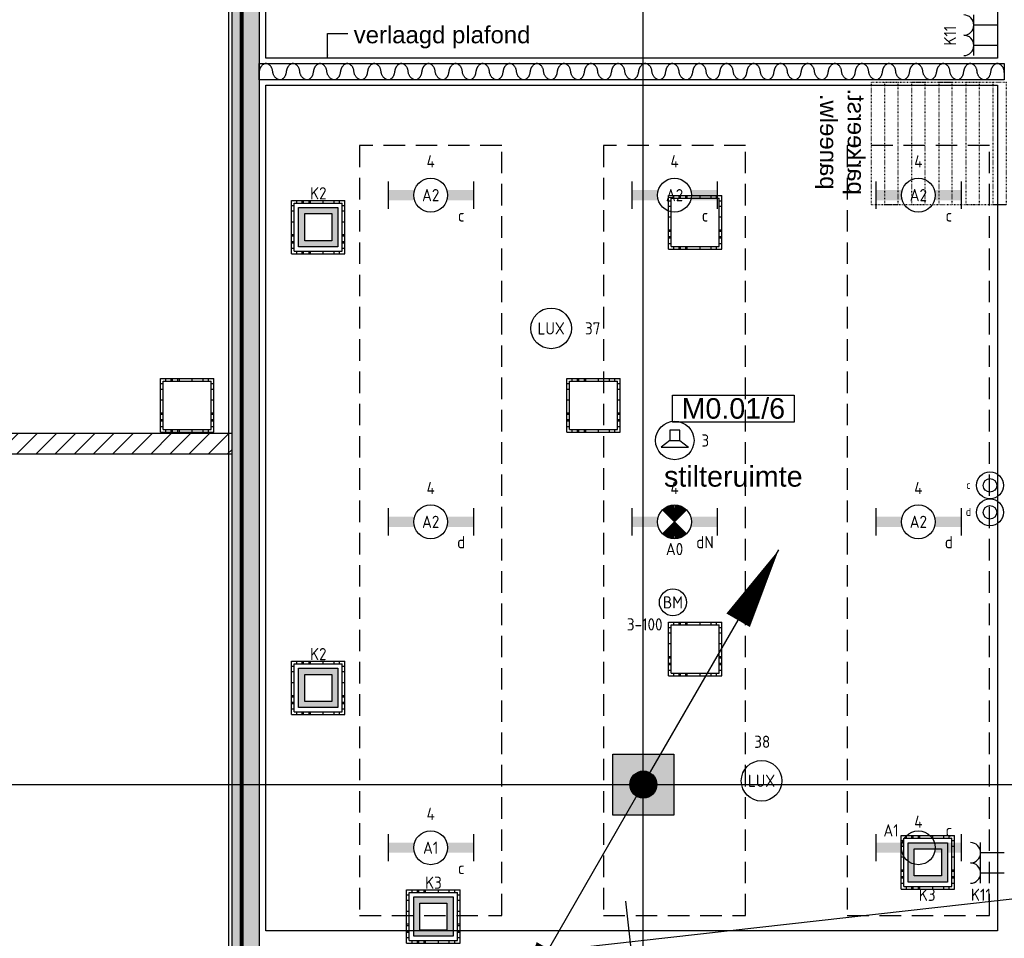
# Model space of a CAD drawing. Header units: millimetres. Extents: x -38031 to 110605, y -22066 to 88711.
# Tile 5 of 116: x 8506 to 15775, y 2366 to 9144. Entities that reach past the tile are written whole.
import ezdxf
from ezdxf.enums import TextEntityAlignment as Align

# ---------------------------------------------------------------- set-up
doc = ezdxf.new("R2010")
doc.units = ezdxf.units.MM
doc.header["$LTSCALE"] = 50
doc.set_wipeout_variables(frame=1)
for name, pattern in [('HIDDEN', [9.525, 6.35, -3.175]), ('HIDDEN2', [4.7625, 3.175, -1.5875]), ('STYLE_05', [0.20828, 0.069425, -0.138855]), ('STYLE_06', [1.04164, 0.625, -0.20828, 0.06943, -0.13893])]:
    doc.linetypes.add(name, pattern=pattern)
for name, color, linetype in [('AB$1A---_ATTRIB035', 8, 'Continuous'), ('AL$1A---_ALGEMEEN', 8, 'Continuous'), ('AM$1A---_ARCERING', 8, 'Continuous'), ('AT$1A---_TEKST100', 8, 'Continuous'), ('Bouwkundig', 8, 'Continuous'), ('brandscheiding', 5, 'HIDDEN'), ('EB6511--_ATTRIB', 2, 'Continuous'), ('EL6121--', 3, 'Continuous'), ('EL6222--', 3, 'Continuous'), ('EL6311--', 3, 'Continuous'), ('EL6311--_meetgegevens LUX-waarden', 3, 'Continuous'), ('EL6311--nv', 3, 'Continuous'), ('EL6421--', 3, 'Continuous'), ('EL6511--', 3, 'Continuous'), ('LICHT_TEXT018', 1, 'Continuous'), ('stramien', 1, 'Continuous'), ('versterkte strook', 7, 'Continuous'), ('Vloerdoos', 3, 'Continuous'), ('Vloerdoos (1e)', 51, 'Continuous'), ('Vloerdoos OUD', 51, 'Continuous')]:
    doc.layers.add(name, color=color, linetype=linetype)
doc.styles.add('Arial', font='ARIAL.TTF')
doc.styles.add('BURO-018', font='iso.shx', dxfattribs={"height": 90})
doc.styles.add('NORATT', font='isocp.shx')
doc.styles.get("Standard").update_dxf_attribs({"font": 'iso.shx'})
doc.dimstyles.new('VyA', dxfattribs={"dimtxt": 2.272868, "dimasz": 2.120801, "dimexe": 1.5, "dimexo": 1.59, "dimgap": 0.5, "dimtad": 1, "dimdec": 0, "dimzin": 11, "dimtxsty": 'Arial', "dimblk": 'VW_SLASH', "dimcen": 0, "dimdle": 1, "dimazin": 0, "dimtfac": 0.8, "dimtdec": 0, "dimtix": 1, "dimtmove": 0, "dimatfit": 0, "dimldrblk": 'VW_FILLEDARROW', "dimfxl": 0, "dimfrac": 2, "dimtolj": 1, "dimtzin": 11, "dimarcsym": 0})

# ---------------------------------------------------------------- blocks, each defined once
blk = doc.blocks.new('111410')
at = {"color": 0, "linetype": 'Continuous'}
for radius in [2, 1]:
    blk.add_circle((0, 3), radius, dxfattribs=at)
at = {"color": 0, "linetype": 'Continuous', "style": 'BURO-018'}
for tag, p in [('E_SLET1', (0, 7)), ('E_GROEP', (0, 0)), ('E_GKAST', (0, 0))]:
    blk.add_attdef(tag, text='', height=1.8, dxfattribs=at).set_placement(p, align=Align.MIDDLE)
at = {"color": 0, "linetype": 'Continuous', "style": 'BURO-018', "flags": 1}
for tag in ['E_MATCODE', 'E_SGROEP']:
    blk.add_attdef(tag, text='', height=1.8, dxfattribs=at).set_placement((0, 0), align=Align.MIDDLE)
blk = doc.blocks.new('VLOERDOOS')
at = {"layer": 'Vloerdoos'}
for p, q in [((0, 395), (395, 395)), ((0, 395), (0, 0)), ((20, 375), (20, 20)), ((20, 375), (375, 375)), ((40, 375), (40, 395)), ((80, 375), (80, 395)), ((90, 375), (90, 395)), ((130, 375), (130, 395)), ((140, 375), (140, 395)), ((235, 375), (235, 395)), ((315, 375), (315, 395)), ((355, 375), (355, 395)), ((375, 375), (375, 20)), ((395, 395), (395, 0)), ((0, 355), (20, 355)), ((0, 315), (20, 315)), ((0, 305), (20, 305)), ((375, 355), (395, 355)), ((375, 315), (395, 315)), ((375, 305), (395, 305)), ((0, 265), (20, 265)), ((0, 255), (20, 255)), ((375, 265), (395, 265)), ((375, 255), (395, 255)), ((0, 160), (20, 160)), ((375, 160), (395, 160)), ((0, 80), (20, 80)), ((375, 80), (395, 80)), ((0, 40), (20, 40)), ((0, 0), (395, 0)), ((20, 20), (375, 20)), ((40, 0), (40, 20)), ((80, 0), (80, 20)), ((90, 0), (90, 20)), ((130, 0), (130, 20)), ((140, 0), (140, 20)), ((235, 0), (235, 20)), ((315, 0), (315, 20)), ((355, 0), (355, 20)), ((375, 40), (395, 40))]:
    blk.add_line(p, q, dxfattribs=at)
blk = doc.blocks.new('1115B6630')
at = {"color": 0}
for p, q in [((-6.3, 2), (-6.3, -2)), ((6.3, 2), (6.3, -2))]:
    blk.add_line(p, q, dxfattribs=at)
at = {"color": 0, "linetype": 'Continuous'}
blk.add_circle((0, 0), 2.5, dxfattribs=at)
at = {"color": 0}
for points in [[(-2.5, 0.75), (-6.3, 0.75), (-2.5, -0.75), (-6.3, -0.75)], [(2.5, 0.75), (6.3, 0.75), (2.5, -0.75), (6.3, -0.75)]]:
    blk.add_solid(points, dxfattribs=at)
at = {"color": 0, "linetype": 'Continuous', "style": 'BURO-018'}
for tag, p in [('E_GKAST', (0, 8)), ('E_GROEP', (0, 5)), ('E_SGROEP', (4.5, 5)), ('E_ARMCODE', (0, 0)), ('E_SLET', (4.5, -3))]:
    blk.add_attdef(tag, text='', height=1.8, dxfattribs=at).set_placement(p, align=Align.MIDDLE)
blk = doc.blocks.new('E00018')
at = {"color": 0, "linetype": 'Continuous'}
for p, q in [((-1.77, -1.77), (1.77, 1.77)), ((1.77, -1.77), (-1.77, 1.77))]:
    blk.add_line(p, q, dxfattribs=at)
at = {"color": 0, "linetype": 'Continuous', "const_width": 2.5}
for points in [[(-0.88, 0.88, -0.198912), (0, 1.25, -0.198912), (0.88, 0.88, -1)], [(-0.88, -0.88, 0.198912), (0, -1.25, 0.198912), (0.88, -0.88, 1)]]:
    blk.add_lwpolyline(points, format="xyb", dxfattribs=at)
blk = doc.blocks.new('1115B6630-NO1')
at = {"color": 0}
for p, q in [((-6.3, 2), (-6.3, -2)), ((6.3, 2), (6.3, -2))]:
    blk.add_line(p, q, dxfattribs=at)
at = {"color": 0, "linetype": 'Continuous'}
blk.add_circle((0, 0), 2.5, dxfattribs=at)
at = {"color": 0}
for points in [[(-2.5, 0.75), (-6.3, 0.75), (-2.5, -0.75), (-6.3, -0.75)], [(2.5, 0.75), (6.3, 0.75), (2.5, -0.75), (6.3, -0.75)]]:
    blk.add_solid(points, dxfattribs=at)
at = {"color": 0, "zscale": 50}
blk.add_blockref('E00018', (0, 0), dxfattribs=at)
at = {"color": 0, "linetype": 'Continuous', "style": 'BURO-018'}
for tag, p in [('E_GKAST', (0, 8)), ('E_GROEP', (0, 5)), ('E_SGROEP', (4.5, 5)), ('E_ARMCODE', (0, 0)), ('E_SLET', (4.5, -3))]:
    blk.add_attdef(tag, text='', height=1.8, dxfattribs=at).set_placement(p, align=Align.MIDDLE)
blk = doc.blocks.new('E00123')
at = {"color": 0, "linetype": 'Continuous'}
blk.add_circle((0, 0), 2, dxfattribs=at)
at = {"color": 0, "linetype": 'Continuous', "style": 'BURO-018'}
for tag, p in [('E_TEXT1', (0, 4.5)), ('E_TEXT2', (0, 0))]:
    blk.add_attdef(tag, text='', height=1.8, dxfattribs=at).set_placement(p, align=Align.MIDDLE)
at = {"color": 0, "linetype": 'Continuous', "style": 'BURO-018', "flags": 1}
blk.add_attdef('E_MATCODE', (0, 0), '', height=1.8, dxfattribs=at)
blk = doc.blocks.new('E00414')
at = {"color": 0, "linetype": 'Continuous'}
for p, q in [((-2.9, -2.9), (-2.9, 2.9)), ((-2.9, 2.9), (2.9, 2.9)), ((-2, 2), (2, 2)), ((-2, -2), (-2, 2)), ((2, 2), (2, -2)), ((2.9, 2.9), (2.9, -2.9)), ((2.9, -2.9), (-2.9, -2.9)), ((2, -2), (-2, -2))]:
    blk.add_line(p, q, dxfattribs=at)
at = {"color": 0}
for points in [[(-2.9, 2.9), (2.9, 2.9), (-2, 2), (2, 2)], [(-2, -2), (-2.9, -2.9), (-2, 2), (-2.9, 2.9)], [(2, 2), (2.9, 2.9), (2, -2), (2.9, -2.9)], [(2, -2), (2.9, -2.9), (-2, -2), (-2.9, -2.9)]]:
    blk.add_solid(points, dxfattribs=at)
at = {"color": 0, "linetype": 'Continuous', "style": 'BURO-018'}
for tag, p in [('E_GKAST', (0, 8)), ('E_GROEP', (0, 5)), ('E_SGROEP', (4.5, 5))]:
    blk.add_attdef(tag, text='', height=1.8, dxfattribs=at).set_placement(p, align=Align.MIDDLE)
at = {"color": 0, "linetype": 'Continuous', "style": 'BURO-018', "flags": 1}
for tag, p in [('E_VERMCODE', (13, 5)), ('E_MATCODE', (0, 0))]:
    blk.add_attdef(tag, text='', height=1.8, dxfattribs=at).set_placement(p, align=Align.MIDDLE)
blk = doc.blocks.new('E00126')
at = {"color": 0, "linetype": 'Continuous'}
for p, q in [((-3, 4.5), (3, 4.5)), ((-1.5, 1), (-1.5, 4.5)), ((1.5, 1), (1.5, 4.5))]:
    blk.add_line(p, q, dxfattribs=at)
for centre in [(-1.5, 6), (1.5, 6)]:
    blk.add_arc(centre, 1.5, 180, 0, dxfattribs=at)
at = {"color": 0, "linetype": 'Continuous', "style": 'BURO-018'}
for tag, p in [('E_GKAST', (0, 11.5)), ('E_GROEP', (0, 8.5)), ('E_SGROEP', (4.5, 8.5))]:
    blk.add_attdef(tag, text='', height=1.8, dxfattribs=at).set_placement(p, align=Align.MIDDLE)
at = {"color": 0, "linetype": 'Continuous', "style": 'BURO-018', "flags": 1}
for tag, p in [('E_VERMCODE', (13, 8.5)), ('E_MATCODE', (0, 0))]:
    blk.add_attdef(tag, text='', height=1.8, dxfattribs=at).set_placement(p, align=Align.MIDDLE)
blk = doc.blocks.new('E00170')
at = {"color": 0, "linetype": 'Continuous'}
for q in [(5, 8.66), (-5, -8.66)]:
    blk.add_line((0, 0), q, dxfattribs=at)
for points in [[(5, 8.66, 0, 1, 0), (3.5, 6.062, 1, 1, 0)], [(-5, -8.66, 0, 1, 0), (-3.5, -6.062, 1, 1, 0)]]:
    blk.add_lwpolyline(points, format="xyseb", dxfattribs=at)
at = {"color": 0, "const_width": 0.5}
blk.add_lwpolyline([(-0.25, 0, 1), (0.25, 0, 1)], format="xyb", close=True, dxfattribs=at)
at = {"color": 0, "linetype": 'Continuous'}
blk.add_circle((0, 0), 0.5, dxfattribs=at)
blk = doc.blocks.new('Group-56')
at = {"layer": 'AL$1A---_ALGEMEEN', "color": 0, "linetype": 'Continuous'}
blk.add_lwpolyline([(-46087, -19755), (-40586, -19755), (-40586, -19875), (-46087, -19875)], close=True, dxfattribs=at)
blk = doc.blocks.new('tekst 12 pts')
at = {"layer": 'AL$1A---_ALGEMEEN', "color": 0, "style": 'Arial'}
blk.add_attdef('naam_ruimte', text='', height=151.5, dxfattribs=at).set_placement((0, -41.1), align=Align.TOP_CENTER)
at = {"layer": 'AL$1A---_ALGEMEEN', "color": 0, "flags": 1}
for tag, p in [('oppervlakte', (-264.6, -1003)), ('stramiennummer', (-264.6, -1275.7))]:
    blk.add_attdef(tag, p, '', height=151.5, dxfattribs=at)
blk = doc.blocks.new('ruimtenummer')
at = {"layer": 'AL$1A---_ALGEMEEN', "color": 0, "flags": 1}
for tag, p in [('peil', (-450, -397.1)), ('onderdeel', (-450, -669.8))]:
    blk.add_attdef(tag, p, '', height=151.5, dxfattribs=at)
at = {"color": 0}
blk.add_wipeout([(-450, 100), (450, 100), (450, -100), (-450, -100)], dxfattribs=at).dxf.layer = 'AL$1A---_ALGEMEEN'
at = {"layer": 'AL$1A---_ALGEMEEN', "color": 0}
blk.add_lwpolyline([(-450, 100), (450, 100), (450, -100), (-450, -100)], close=True, dxfattribs=at)
at = {"layer": 'AL$1A---_ALGEMEEN', "color": 0, "style": 'Arial'}
blk.add_attdef('ruimtenummer', text='', height=151.5, dxfattribs=at).set_placement((0, 78), align=Align.TOP_CENTER)
blk = doc.blocks.new('txt 1_100 verlaagd plafond')
at = {"layer": 'AL$1A---_ALGEMEEN', "color": 0}
for p, q in [((-1830, 0), (-1830, 182.6)), ((-1830, 182.6), (-1680, 182.6))]:
    blk.add_line(p, q, dxfattribs=at)
blk.add_solid([(-1830, 0), (-1836.7, 25), (-1823.3, 25)], dxfattribs=at)
at = {"layer": 'AT$1A---_TEKST100', "insert": (-983.5, 235.8), "char_height": 126.27, "attachment_point": 2, "line_spacing_factor": 0.967741, "style": 'Arial'}
blk.add_mtext('{\\C256;\\lverlaagd plafond}', dxfattribs=at)
blk = doc.blocks.new('22x_parkeerstand-p')
at = {"layer": 'AL$1A---_ALGEMEEN', "color": 0, "linetype": 'STYLE_05'}
for points in [[(0, 1000), (900, 1000), (900, 0), (0, 0)], [(0, 1000), (900, 1000), (900, 900), (0, 900)], [(0, 800), (900, 800), (900, 700), (0, 700)], [(0, 600), (900, 600), (900, 500), (0, 500)], [(0, 400), (900, 400), (900, 300), (0, 300)], [(0, 200), (900, 200), (900, 100), (0, 100)]]:
    blk.add_lwpolyline(points, close=True, dxfattribs=at)
at = {"layer": 'AT$1A---_TEKST100', "insert": (463.4, -45.8), "char_height": 126.27, "attachment_point": 2, "line_spacing_factor": 0.967741, "style": 'Arial'}
blk.add_mtext('{\\C256;\\lparkeerst.\\Ppaneelw.}', dxfattribs=at)
blk = doc.blocks.new('VW_SLASH')
at = {"layer": 'AL$1A---_ALGEMEEN', "color": 0, "linetype": 'ByBlock', "lineweight": -2}
blk.add_line((0, 0), (-1, 0), dxfattribs=at)
at = {"layer": 'AL$1A---_ALGEMEEN', "color": 0, "linetype": 'ByBlock', "lineweight": 5}
blk.add_line((0.5, 0.5), (-0.5, -0.5), dxfattribs=at)
blk = doc.blocks.new('*D2071')
at = {"layer": 'AL$1A---_ALGEMEEN', "color": 0, "lineweight": -2}
for p, q in [((-75470, 603.4), (-75470, -1876.5)), ((-71696.5, 453.4), (-71696.5, -1876.5)), ((-71698.6, -1875), (-75467.9, -1875))]:
    blk.add_line(p, q, dxfattribs=at)
at = {"layer": 'AL$1A---_ALGEMEEN', "color": 0, "lineweight": -2, "xscale": 2.12080078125, "yscale": 2.12080078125, "zscale": 2.12080078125, "rotation": 180}
blk.add_blockref('VW_SLASH', (-75470, -1875), dxfattribs=at)
at = {"layer": 'AL$1A---_ALGEMEEN', "color": 0, "lineweight": -2, "xscale": 2.12080078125, "yscale": 2.12080078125, "zscale": 2.12080078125}
blk.add_blockref('VW_SLASH', (-71696.5, -1875), dxfattribs=at)
blk = doc.blocks.new('VW_FILLEDARROW')
at = {"layer": 'AL$1A---_ALGEMEEN', "color": 0, "lineweight": -2}
blk.add_solid([(0, 0), (0.5, 0.5), (0.5, -0.5)], dxfattribs=at)
blk = doc.blocks.new('kolom 450')
at = {"layer": 'AM$1A---_ARCERING', "linetype": 'Continuous', "lineweight": 0}
blk.add_hatch(color=256, dxfattribs=at).paths.add_polyline_path([(-225, 225), (225, 225), (225, -225), (-225, -225)])
at = {"layer": 'AL$1A---_ALGEMEEN', "color": 0}
blk.add_lwpolyline([(-225, 225), (225, 225), (225, -225), (-225, -225)], close=True, dxfattribs=at)
blk = doc.blocks.new('Group-92')
at = {"color": 0}
blk.add_wipeout([(-52131, -22485), (-52131, -22635), (-46286.8, -22635), (-46286.8, -22485)], dxfattribs=at).dxf.layer = 'AL$1A---_ALGEMEEN'
at = {"layer": 'AM$1A---_ARCERING', "linetype": 'Continuous', "lineweight": 5}
h = blk.add_hatch(dxfattribs=at)
h.set_pattern_fill('KALKZANDSTEEN', color=256, style=0, pattern_type=2)
h.set_pattern_definition([(45, (0, 0), (70.71068, -70.71068), [])])
h.paths.add_polyline_path([(-52131, -22485), (-52131, -22635), (-46286.8, -22635), (-46286.8, -22485)])
at = {"layer": 'AL$1A---_ALGEMEEN', "color": 0}
blk.add_lwpolyline([(-52131, -22485), (-52131, -22635), (-46286.8, -22635), (-46286.8, -22485)], close=True, dxfattribs=at)
blk = doc.blocks.new('VLOERDOOS (1e)')
at = {"layer": 'Vloerdoos OUD'}
for p, q in [((0, 395), (395, 395)), ((0, 395), (0, 0)), ((20, 375), (20, 20)), ((20, 375), (375, 375)), ((40, 375), (40, 395)), ((80, 375), (80, 395)), ((90, 375), (90, 395)), ((130, 375), (130, 395)), ((140, 375), (140, 395)), ((235, 375), (235, 395)), ((315, 375), (315, 395)), ((355, 375), (355, 395)), ((375, 375), (375, 20)), ((395, 395), (395, 0)), ((0, 355), (20, 355)), ((0, 315), (20, 315)), ((0, 305), (20, 305)), ((375, 355), (395, 355)), ((375, 315), (395, 315)), ((375, 305), (395, 305)), ((0, 265), (20, 265)), ((0, 255), (20, 255)), ((375, 265), (395, 265)), ((375, 255), (395, 255)), ((0, 160), (20, 160)), ((375, 160), (395, 160)), ((0, 80), (20, 80)), ((375, 80), (395, 80)), ((0, 40), (20, 40)), ((0, 0), (395, 0)), ((20, 20), (375, 20)), ((40, 0), (40, 20)), ((80, 0), (80, 20)), ((90, 0), (90, 20)), ((130, 0), (130, 20)), ((140, 0), (140, 20)), ((235, 0), (235, 20)), ((315, 0), (315, 20)), ((355, 0), (355, 20)), ((375, 40), (395, 40))]:
    blk.add_line(p, q, dxfattribs=at)
blk = doc.blocks.new('E00497')
at = {"color": 0}
for p, q in [((0, 0.75), (1, 2)), ((1, -2), (1, 2)), ((0, 0.75), (-1.5, 0.75)), ((0, -0.75), (0, 0.75)), ((-1.5, -0.75), (0, -0.75)), ((0, -0.75), (1, -2))]:
    blk.add_line(p, q, dxfattribs=at)
blk.add_line((-1.5, 0.75), (-1.5, -0.75))
blk.add_circle((0, 0), 2.84, dxfattribs=at)
at = {"color": 0, "linetype": 'Continuous', "style": 'BURO-018'}
blk.add_attdef('E_TEXT1', text='', height=1.8, dxfattribs=at).set_placement((0, 4.5), align=Align.MIDDLE)
at = {"color": 0, "linetype": 'Continuous', "style": 'BURO-018', "flags": 1}
blk.add_attdef('E_MATCODE', text='', height=1.8, dxfattribs=at).set_placement((0, 0), align=Align.MIDDLE)
blk = doc.blocks.new('080101-lux')
at = {"color": 0, "linetype": 'Continuous'}
blk.add_circle((0, 0), 3, dxfattribs=at)
at = {"color": 0, "linetype": 'Continuous', "style": 'BURO-018', "flags": 1}
for tag, p in [('E_ID', (0, 0)), ('E_NUMMER', (0, -5))]:
    blk.add_attdef(tag, p, '', height=1.8, dxfattribs=at)
at = {"color": 0, "linetype": 'Continuous', "style": 'BURO-018'}
blk.add_attdef('E_TEXT', text='', height=1.8, dxfattribs=at).set_placement((0, 0), align=Align.MIDDLE)
blk.add_attdef('E_KODE', text='', height=1.8, dxfattribs=at).set_placement((5, 0), align=Align.MIDDLE_LEFT)
blk = doc.blocks.new('metselwerk zo gevel 2150+')
at = {"layer": 'AL$1A---_ALGEMEEN', "color": 0}
blk.add_line((-75470, -2275.00786), (-75470, 1174.99214), dxfattribs=at)
dim = blk.add_linear_dim(base=(-75470, -1875.00786), p1=(-71696.5, 454.99214), p2=(-75470, 604.99214), dimstyle='VyA', override={"dimtxt": 2.272868, "dimgap": 25, "dimdec": 1, "dimlfac": 50, "dimpost": '<>', "dimtxsty": 'Arial', "dimtmove": 2}, dxfattribs=at)
dim.commit()
dim.dimension.update_dxf_attribs({"geometry": '*D2071', "text_midpoint": (-73583.25, -1848.8474)})
blk = doc.blocks.new('200254 W 210e 19-03-2008')
at = {"layer": 'AL$1A---_ALGEMEEN'}
blk.add_lwpolyline([(19241.23, 3293.45), (19349.25, 3293.45), (19349.25, 3193.15), (19241.23, 3193.15)], close=True, dxfattribs=at)
at = {"layer": 'AL$1A---_ALGEMEEN', "xscale": 0.02, "yscale": 0.02, "zscale": 0.02}
for name, p in [('txt 1_100 verlaagd plafond', (19286.91, 3193.15)), ('Group-56', (20161.97, 3587.45))]:
    blk.add_blockref(name, p, dxfattribs=at)
at = {"layer": 'AL$1A---_ALGEMEEN', "xscale": -0.02, "yscale": 0.02, "zscale": 0.02, "rotation": 270}
blk.add_blockref('22x_parkeerstand-p', (19330.57, 3171.55), dxfattribs=at)
at = {"layer": 'AL$1A---_ALGEMEEN'}
ref = blk.add_blockref('ruimtenummer', (19310.24, 3141.41), dxfattribs=dict(at, xscale=0.02, yscale=0.02, zscale=0.02))
ref.add_attrib('ruimtenummer', 'M0.01/6', dxfattribs={"layer": 'AB$1A---_ATTRIB035', "height": 3.03, "style": 'Arial'}).set_placement((19310.24, 3142.97), align=Align.TOP_CENTER)
ref = blk.add_blockref('tekst 12 pts', (19310.24, 3133.76), dxfattribs=dict(at, xscale=0.02, yscale=0.02, zscale=0.02))
ref.add_attrib('naam_ruimte', 'stilteruimte', dxfattribs={"layer": 'AB$1A---_ATTRIB035', "height": 3.0305, "style": 'Arial'}).set_placement((19310.24, 3132.94), align=Align.TOP_CENTER)
blk.add_lwpolyline([(19241.23, 3189.15), (19349.25, 3189.15), (19349.25, 3064.35), (19241.23, 3064.35)], close=True, dxfattribs=at)
at = {"layer": 'AL$1A---_ALGEMEEN', "xscale": 0.02, "yscale": 0.02, "zscale": 0.02, "rotation": 6.40755072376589}
blk.add_blockref('metselwerk zo gevel 2150+', (20796.95, 3213.85), dxfattribs=at)
at = {"layer": 'AM$1A---_ARCERING', "linetype": 'Continuous', "lineweight": 0}
blk.add_hatch(color=256, dxfattribs=at).paths.add_polyline_path([(19236.25, 3472.95), (19231.25, 3472.95), (19231.25, 3599.13), (19231.25, 3738.45), (19236.25, 3738.45), (19236.25, 3939.35), (19231.25, 3939.35), (19231.25, 3948.35), (19236.25, 3948.35), (19236.25, 4155.35), (19231.25, 4155.35), (19231.25, 4164.35), (19236.25, 4164.35), (19236.25, 4188.55), (19240.25, 4188.55), (19240.25, 3729.45), (19235.25, 3729.45), (19235.25, 3605.97), (19376.45, 3605.97), (19376.45, 3601.97), (19235.25, 3601.97), (19235.25, 3481.95), (19240.25, 3481.95), (19240.25, 3039.03), (19236.25, 3038.59)])
at = {"layer": 'AL$1A---_ALGEMEEN'}
blk.add_lwpolyline([(19235.25, 3601.97), (19235.25, 3481.95), (19240.25, 3481.95), (19240.25, 3039.03), (19236.25, 3038.59), (19236.25, 3472.95), (19231.25, 3472.95), (19231.25, 3599.13)], dxfattribs=at)
for points, knots in [([(19244.23, 3191.15), (19244.22, 3191.13), (19244.21, 3191.07), (19244.12, 3190.36), (19243.24, 3189.77), (19242.28, 3190.57), (19242.18, 3191.81), (19241.22, 3192.53), (19240.31, 3191.8), (19240.23, 3191.15)], [0, 0, 0, 1, 1, 2, 3, 4, 5, 6, 7, 7, 7]), ([(19248.23, 3191.15), (19248.22, 3191.13), (19248.21, 3191.07), (19248.12, 3190.36), (19247.24, 3189.77), (19246.28, 3190.57), (19246.18, 3191.81), (19245.22, 3192.53), (19244.31, 3191.8), (19244.23, 3191.15)], [0, 0, 0, 1, 1, 2, 3, 4, 5, 6, 7, 7, 7]), ([(19252.23, 3191.15), (19252.22, 3191.13), (19252.21, 3191.07), (19252.12, 3190.36), (19251.24, 3189.77), (19250.28, 3190.57), (19250.18, 3191.81), (19249.22, 3192.53), (19248.31, 3191.8), (19248.23, 3191.15)], [0, 0, 0, 1, 1, 2, 3, 4, 5, 6, 7, 7, 7]), ([(19256.23, 3191.15), (19256.22, 3191.13), (19256.21, 3191.07), (19256.12, 3190.36), (19255.24, 3189.77), (19254.28, 3190.57), (19254.18, 3191.81), (19253.22, 3192.53), (19252.31, 3191.8), (19252.23, 3191.15)], [0, 0, 0, 1, 1, 2, 3, 4, 5, 6, 7, 7, 7]), ([(19260.23, 3191.15), (19260.22, 3191.13), (19260.21, 3191.07), (19260.12, 3190.36), (19259.24, 3189.77), (19258.28, 3190.57), (19258.18, 3191.81), (19257.22, 3192.53), (19256.31, 3191.8), (19256.23, 3191.15)], [0, 0, 0, 1, 1, 2, 3, 4, 5, 6, 7, 7, 7]), ([(19264.23, 3191.15), (19264.22, 3191.13), (19264.21, 3191.07), (19264.12, 3190.36), (19263.24, 3189.77), (19262.28, 3190.57), (19262.18, 3191.81), (19261.22, 3192.53), (19260.31, 3191.8), (19260.23, 3191.15)], [0, 0, 0, 1, 1, 2, 3, 4, 5, 6, 7, 7, 7]), ([(19268.23, 3191.15), (19268.22, 3191.13), (19268.21, 3191.07), (19268.12, 3190.36), (19267.24, 3189.77), (19266.28, 3190.57), (19266.18, 3191.81), (19265.22, 3192.53), (19264.31, 3191.8), (19264.23, 3191.15)], [0, 0, 0, 1, 1, 2, 3, 4, 5, 6, 7, 7, 7]), ([(19272.23, 3191.15), (19272.22, 3191.13), (19272.21, 3191.07), (19272.12, 3190.36), (19271.24, 3189.77), (19270.28, 3190.57), (19270.18, 3191.81), (19269.22, 3192.53), (19268.31, 3191.8), (19268.23, 3191.15)], [0, 0, 0, 1, 1, 2, 3, 4, 5, 6, 7, 7, 7]), ([(19276.23, 3191.15), (19276.22, 3191.13), (19276.21, 3191.07), (19276.12, 3190.36), (19275.24, 3189.77), (19274.28, 3190.57), (19274.18, 3191.81), (19273.22, 3192.53), (19272.31, 3191.8), (19272.23, 3191.15)], [0, 0, 0, 1, 1, 2, 3, 4, 5, 6, 7, 7, 7]), ([(19280.23, 3191.15), (19280.22, 3191.13), (19280.21, 3191.07), (19280.12, 3190.36), (19279.24, 3189.77), (19278.28, 3190.57), (19278.18, 3191.81), (19277.22, 3192.53), (19276.31, 3191.8), (19276.23, 3191.15)], [0, 0, 0, 1, 1, 2, 3, 4, 5, 6, 7, 7, 7]), ([(19284.23, 3191.15), (19284.22, 3191.13), (19284.21, 3191.07), (19284.12, 3190.36), (19283.24, 3189.77), (19282.28, 3190.57), (19282.18, 3191.81), (19281.22, 3192.53), (19280.31, 3191.8), (19280.23, 3191.15)], [0, 0, 0, 1, 1, 2, 3, 4, 5, 6, 7, 7, 7]), ([(19288.23, 3191.15), (19288.22, 3191.13), (19288.21, 3191.07), (19288.12, 3190.36), (19287.24, 3189.77), (19286.28, 3190.57), (19286.18, 3191.81), (19285.22, 3192.53), (19284.31, 3191.8), (19284.23, 3191.15)], [0, 0, 0, 1, 1, 2, 3, 4, 5, 6, 7, 7, 7]), ([(19292.23, 3191.15), (19292.22, 3191.13), (19292.21, 3191.07), (19292.12, 3190.36), (19291.24, 3189.77), (19290.28, 3190.57), (19290.18, 3191.81), (19289.22, 3192.53), (19288.31, 3191.8), (19288.23, 3191.15)], [0, 0, 0, 1, 1, 2, 3, 4, 5, 6, 7, 7, 7]), ([(19296.23, 3191.15), (19296.22, 3191.13), (19296.21, 3191.07), (19296.12, 3190.36), (19295.24, 3189.77), (19294.28, 3190.57), (19294.18, 3191.81), (19293.22, 3192.53), (19292.31, 3191.8), (19292.23, 3191.15)], [0, 0, 0, 1, 1, 2, 3, 4, 5, 6, 7, 7, 7]), ([(19300.23, 3191.15), (19300.22, 3191.13), (19300.21, 3191.07), (19300.12, 3190.36), (19299.24, 3189.77), (19298.28, 3190.57), (19298.18, 3191.81), (19297.22, 3192.53), (19296.31, 3191.8), (19296.23, 3191.15)], [0, 0, 0, 1, 1, 2, 3, 4, 5, 6, 7, 7, 7]), ([(19304.23, 3191.15), (19304.22, 3191.13), (19304.21, 3191.07), (19304.12, 3190.36), (19303.24, 3189.77), (19302.28, 3190.57), (19302.18, 3191.81), (19301.22, 3192.53), (19300.31, 3191.8), (19300.23, 3191.15)], [0, 0, 0, 1, 1, 2, 3, 4, 5, 6, 7, 7, 7]), ([(19308.23, 3191.15), (19308.22, 3191.13), (19308.21, 3191.07), (19308.12, 3190.36), (19307.24, 3189.77), (19306.28, 3190.57), (19306.18, 3191.81), (19305.22, 3192.53), (19304.31, 3191.8), (19304.23, 3191.15)], [0, 0, 0, 1, 1, 2, 3, 4, 5, 6, 7, 7, 7]), ([(19312.23, 3191.15), (19312.22, 3191.13), (19312.21, 3191.07), (19312.12, 3190.36), (19311.24, 3189.77), (19310.28, 3190.57), (19310.18, 3191.81), (19309.22, 3192.53), (19308.31, 3191.8), (19308.23, 3191.15)], [0, 0, 0, 1, 1, 2, 3, 4, 5, 6, 7, 7, 7]), ([(19316.23, 3191.15), (19316.22, 3191.13), (19316.21, 3191.07), (19316.12, 3190.36), (19315.24, 3189.77), (19314.28, 3190.57), (19314.18, 3191.81), (19313.22, 3192.53), (19312.31, 3191.8), (19312.23, 3191.15)], [0, 0, 0, 1, 1, 2, 3, 4, 5, 6, 7, 7, 7]), ([(19320.23, 3191.15), (19320.22, 3191.13), (19320.21, 3191.07), (19320.12, 3190.36), (19319.24, 3189.77), (19318.28, 3190.57), (19318.18, 3191.81), (19317.22, 3192.53), (19316.31, 3191.8), (19316.23, 3191.15)], [0, 0, 0, 1, 1, 2, 3, 4, 5, 6, 7, 7, 7]), ([(19324.23, 3191.15), (19324.22, 3191.13), (19324.21, 3191.07), (19324.12, 3190.36), (19323.24, 3189.77), (19322.28, 3190.57), (19322.18, 3191.81), (19321.22, 3192.53), (19320.31, 3191.8), (19320.23, 3191.15)], [0, 0, 0, 1, 1, 2, 3, 4, 5, 6, 7, 7, 7]), ([(19328.23, 3191.15), (19328.22, 3191.13), (19328.21, 3191.07), (19328.12, 3190.36), (19327.24, 3189.77), (19326.28, 3190.57), (19326.18, 3191.81), (19325.22, 3192.53), (19324.31, 3191.8), (19324.23, 3191.15)], [0, 0, 0, 1, 1, 2, 3, 4, 5, 6, 7, 7, 7]), ([(19332.23, 3191.15), (19332.22, 3191.13), (19332.21, 3191.07), (19332.12, 3190.36), (19331.24, 3189.77), (19330.28, 3190.57), (19330.18, 3191.81), (19329.22, 3192.53), (19328.31, 3191.8), (19328.23, 3191.15)], [0, 0, 0, 1, 1, 2, 3, 4, 5, 6, 7, 7, 7]), ([(19336.23, 3191.15), (19336.22, 3191.13), (19336.21, 3191.07), (19336.12, 3190.36), (19335.24, 3189.77), (19334.28, 3190.57), (19334.18, 3191.81), (19333.22, 3192.53), (19332.31, 3191.8), (19332.23, 3191.15)], [0, 0, 0, 1, 1, 2, 3, 4, 5, 6, 7, 7, 7]), ([(19340.23, 3191.15), (19340.22, 3191.13), (19340.21, 3191.07), (19340.12, 3190.36), (19339.24, 3189.77), (19338.28, 3190.57), (19338.18, 3191.81), (19337.22, 3192.53), (19336.31, 3191.8), (19336.23, 3191.15)], [0, 0, 0, 1, 1, 2, 3, 4, 5, 6, 7, 7, 7]), ([(19344.23, 3191.15), (19344.22, 3191.13), (19344.21, 3191.07), (19344.12, 3190.36), (19343.24, 3189.77), (19342.28, 3190.57), (19342.18, 3191.81), (19341.22, 3192.53), (19340.31, 3191.8), (19340.23, 3191.15)], [0, 0, 0, 1, 1, 2, 3, 4, 5, 6, 7, 7, 7]), ([(19348.23, 3191.15), (19348.22, 3191.13), (19348.21, 3191.07), (19348.12, 3190.36), (19347.24, 3189.77), (19346.28, 3190.57), (19346.18, 3191.81), (19345.22, 3192.53), (19344.31, 3191.8), (19344.23, 3191.15)], [0, 0, 0, 1, 1, 2, 3, 4, 5, 6, 7, 7, 7]), ([(19350.25, 3191.05), (19350.24, 3191.12), (19350.23, 3191.19), (19350.18, 3191.81), (19349.22, 3192.53), (19348.31, 3191.8), (19348.23, 3191.15)], [0, 0, 0, 1, 1, 2, 3, 4, 4, 4])]:
    blk.add_open_spline(points, degree=2, knots=knots, dxfattribs=at)
at = {"layer": 'AL$1A---_ALGEMEEN', "xscale": 0.02, "yscale": 0.02, "zscale": 0.02}
blk.add_blockref('kolom 450', (19296.95, 3085.95), dxfattribs=at)
blk.add_blockref('Group-92', (20161.97, 3587.45), dxfattribs=at)
at = {"layer": 'stramien', "linetype": 'STYLE_06', "ltscale": 50}
for p, q in [((19235.75, 2703.35), (19235.75, 4240.03)), ((19296.95, 2737.41), (19296.95, 3316.41)), ((19007.75, 3085.95), (21069.72, 3085.95))]:
    blk.add_line(p, q, dxfattribs=at)

msp = doc.modelspace()

# ---------------------------------------------------------------- block references
at = {"layer": 'Bouwkundig', "xscale": 50, "yscale": 50, "zscale": 50}
msp.add_blockref('200254 W 210e 19-03-2008', (-951737.5, -150797.3), dxfattribs=at)

# ---------------------------------------------------------------- next in the draw order: linework, layer by layer
at = {"layer": 'brandscheiding', "const_width": 30}
msp.add_lwpolyline([(16856.8, 29400.9), (9918.6, 29400.9), (9918.6, 23072), (10144.2, 23072), (10144.2, 1050.4), (22471.5, 2466.1), (22576.5, 2046.6), (26416.4, 2497), (26391.8, 2816.1), (58146.5, 6594.8)], dxfattribs=at)
at = {"layer": 'LICHT_TEXT018', "linetype": 'HIDDEN2'}
for points in [[(11015.5, 2534), (12065.5, 2534), (12065.5, 8214.8), (11015.5, 8214.8)], [(12815.5, 2534), (13865.5, 2534), (13865.5, 8214.8), (12815.5, 8214.8)], [(14615.5, 2534), (15665.5, 2534), (15665.5, 8214.8), (14615.5, 8214.8)]]:
    msp.add_lwpolyline(points, close=True, dxfattribs=at)
at = {"layer": 'versterkte strook'}
msp.add_line((8732.7, 1860.9), (101326.6, 12259.4), dxfattribs=at)

# ---------------------------------------------------------------- next in the draw order: block references
at = {"layer": 'EL6121--', "xscale": 200, "yscale": 200, "zscale": 200}
msp.add_blockref('E00170', (13110, 3500), dxfattribs=at)
at = {"layer": 'EL6222--'}
ref = msp.add_blockref('E00126', (15775, 9029.3), dxfattribs=dict(at, xscale=50, yscale=50, zscale=50, rotation=90))
ref.add_attrib('E_GROEP', 'K11', dxfattribs={"layer": '0', "color": 1, "linetype": 'Continuous', "height": 90, "rotation": 90, "style": 'BURO-018'}).set_placement((15373.8, 9026.3), align=Align.MIDDLE)
ref = msp.add_blockref('E00414', (10710.6, 7613), dxfattribs=dict(at, xscale=50, yscale=50, zscale=50))
ref.add_attrib('E_GROEP', 'K2', dxfattribs={"layer": '0', "color": 1, "linetype": 'Continuous', "height": 90, "style": 'BURO-018'}).set_placement((10710.6, 7863), align=Align.MIDDLE)
ref = msp.add_blockref('E00414', (10710.6, 4213), dxfattribs=dict(at, xscale=50, yscale=50, zscale=50))
ref.add_attrib('E_GROEP', 'K2', dxfattribs={"layer": '0', "color": 1, "linetype": 'Continuous', "height": 90, "style": 'BURO-018'}).set_placement((10710.6, 4463), align=Align.MIDDLE)
ref = msp.add_blockref('E00414', (15210.6, 2926.1), dxfattribs=dict(at, xscale=50, yscale=50, zscale=50))
ref.add_attrib('E_GROEP', 'K3', dxfattribs={"layer": '0', "color": 1, "linetype": 'Continuous', "height": 90, "style": 'BURO-018'}).set_placement((15205.8, 2686.8), align=Align.MIDDLE)
ref = msp.add_blockref('E00126', (15825, 2922), dxfattribs=dict(at, xscale=50, yscale=50, zscale=50, rotation=90))
ref.add_attrib('E_GROEP', 'K11', dxfattribs={"layer": '0', "color": 1, "linetype": 'Continuous', "height": 90, "style": 'BURO-018'}).set_placement((15602.3, 2686.8), align=Align.MIDDLE)
ref = msp.add_blockref('E00414', (11560.6, 2526.1), dxfattribs=dict(at, xscale=50, yscale=50, zscale=50))
ref.add_attrib('E_GROEP', 'K3', dxfattribs={"layer": '0', "color": 1, "linetype": 'Continuous', "height": 90, "style": 'BURO-018'}).set_placement((11560.6, 2776.1), align=Align.MIDDLE)
at = {"layer": 'EL6311--'}
ref = msp.add_blockref('1115B6630', (11540.5, 7849.2), dxfattribs=dict(at, xscale=50, yscale=50, zscale=50))
ref.add_attrib('E_ARMCODE', 'A2', dxfattribs={"layer": '0', "color": 1, "linetype": 'Continuous', "height": 90, "style": 'BURO-018'}).set_placement((11540.5, 7849.2), align=Align.MIDDLE)
ref.add_attrib('E_SLET', 'c', dxfattribs={"layer": '0', "color": 1, "linetype": 'Continuous', "height": 90, "style": 'BURO-018'}).set_placement((11765.5, 7699.2), align=Align.MIDDLE)
ref.add_attrib('E_GROEP', '4', dxfattribs={"layer": '0', "color": 1, "linetype": 'Continuous', "height": 90, "style": 'BURO-018'}).set_placement((11540.5, 8099.2), align=Align.MIDDLE)
ref = msp.add_blockref('1115B6630', (13340.5, 7849.2), dxfattribs=dict(at, xscale=50, yscale=50, zscale=50))
ref.add_attrib('E_ARMCODE', 'A2', dxfattribs={"layer": '0', "color": 1, "linetype": 'Continuous', "height": 90, "style": 'BURO-018'}).set_placement((13340.5, 7849.2), align=Align.MIDDLE)
ref.add_attrib('E_SLET', 'c', dxfattribs={"layer": '0', "color": 1, "linetype": 'Continuous', "height": 90, "style": 'BURO-018'}).set_placement((13565.5, 7699.2), align=Align.MIDDLE)
ref.add_attrib('E_GROEP', '4', dxfattribs={"layer": '0', "color": 1, "linetype": 'Continuous', "height": 90, "style": 'BURO-018'}).set_placement((13340.5, 8099.2), align=Align.MIDDLE)
ref = msp.add_blockref('1115B6630', (15140.5, 7849.2), dxfattribs=dict(at, xscale=50, yscale=50, zscale=50))
ref.add_attrib('E_ARMCODE', 'A2', dxfattribs={"layer": '0', "color": 1, "linetype": 'Continuous', "height": 90, "style": 'BURO-018'}).set_placement((15140.5, 7849.2), align=Align.MIDDLE)
ref.add_attrib('E_SLET', 'c', dxfattribs={"layer": '0', "color": 1, "linetype": 'Continuous', "height": 90, "style": 'BURO-018'}).set_placement((15365.5, 7699.2), align=Align.MIDDLE)
ref.add_attrib('E_GROEP', '4', dxfattribs={"layer": '0', "color": 1, "linetype": 'Continuous', "height": 90, "style": 'BURO-018'}).set_placement((15140.5, 8099.2), align=Align.MIDDLE)
ref = msp.add_blockref('1115B6630', (11540.5, 5438.7), dxfattribs=dict(at, xscale=50, yscale=50, zscale=50))
ref.add_attrib('E_ARMCODE', 'A2', dxfattribs={"layer": '0', "color": 1, "linetype": 'Continuous', "height": 90, "style": 'BURO-018'}).set_placement((11540.5, 5438.7), align=Align.MIDDLE)
ref.add_attrib('E_SLET', 'd', dxfattribs={"layer": '0', "color": 1, "linetype": 'Continuous', "height": 90, "style": 'BURO-018'}).set_placement((11765.5, 5288.7), align=Align.MIDDLE)
ref.add_attrib('E_GROEP', '4', dxfattribs={"layer": '0', "color": 1, "linetype": 'Continuous', "height": 90, "style": 'BURO-018'}).set_placement((11540.5, 5688.7), align=Align.MIDDLE)
ref = msp.add_blockref('1115B6630', (15140.5, 5438.7), dxfattribs=dict(at, xscale=50, yscale=50, zscale=50))
ref.add_attrib('E_ARMCODE', 'A2', dxfattribs={"layer": '0', "color": 1, "linetype": 'Continuous', "height": 90, "style": 'BURO-018'}).set_placement((15140.5, 5438.7), align=Align.MIDDLE)
ref.add_attrib('E_SLET', 'd', dxfattribs={"layer": '0', "color": 1, "linetype": 'Continuous', "height": 90, "style": 'BURO-018'}).set_placement((15365.5, 5288.7), align=Align.MIDDLE)
ref.add_attrib('E_GROEP', '4', dxfattribs={"layer": '0', "color": 1, "linetype": 'Continuous', "height": 90, "style": 'BURO-018'}).set_placement((15140.5, 5688.7), align=Align.MIDDLE)
ref = msp.add_blockref('111410', (15669.3, 5557.7), dxfattribs=dict(at, xscale=50, yscale=50, zscale=50))
ref.add_attrib('E_SLET1', 'c', dxfattribs={"layer": '0', "color": 1, "linetype": 'Continuous', "height": 60, "style": 'BURO-018'}).set_placement((15510.5, 5711.3), align=Align.MIDDLE)
ref = msp.add_blockref('111410', (15669.3, 5358.6), dxfattribs=dict(at, xscale=50, yscale=50, zscale=50))
ref.add_attrib('E_SLET1', 'd', dxfattribs={"layer": '0', "color": 1, "linetype": 'Continuous', "height": 60, "style": 'BURO-018'}).set_placement((15510.5, 5512.1), align=Align.MIDDLE)
ref = msp.add_blockref('1115B6630', (11540.5, 3034), dxfattribs=dict(at, xscale=50, yscale=50, zscale=50))
ref.add_attrib('E_ARMCODE', 'A1', dxfattribs={"layer": '0', "color": 1, "linetype": 'Continuous', "height": 90, "style": 'BURO-018'}).set_placement((11540.5, 3034), align=Align.MIDDLE)
ref.add_attrib('E_SLET', 'c', dxfattribs={"layer": '0', "color": 1, "linetype": 'Continuous', "height": 90, "style": 'BURO-018'}).set_placement((11765.5, 2884), align=Align.MIDDLE)
ref.add_attrib('E_GROEP', '4', dxfattribs={"layer": '0', "color": 1, "linetype": 'Continuous', "height": 90, "style": 'BURO-018'}).set_placement((11540.5, 3284), align=Align.MIDDLE)
ref = msp.add_blockref('1115B6630', (15140.5, 3034), dxfattribs=dict(at, xscale=50, yscale=50, zscale=50))
ref.add_attrib('E_ARMCODE', 'A1', dxfattribs={"layer": '0', "color": 1, "linetype": 'Continuous', "height": 90, "style": 'BURO-018'}).set_placement((14939, 3161.7), align=Align.MIDDLE)
ref.add_attrib('E_SLET', 'c', dxfattribs={"layer": '0', "color": 1, "linetype": 'Continuous', "height": 90, "style": 'BURO-018'}).set_placement((15365.5, 3161.5), align=Align.MIDDLE)
ref.add_attrib('E_GROEP', '4', dxfattribs={"layer": '0', "color": 1, "linetype": 'Continuous', "height": 90, "style": 'BURO-018'}).set_placement((15140.5, 3226.4), align=Align.MIDDLE)
at = {"layer": 'EL6311--_meetgegevens LUX-waarden'}
ref = msp.add_blockref('080101-lux', (12429.6, 6866.1), dxfattribs=dict(at, xscale=50, yscale=50, zscale=50))
ref.add_attrib('E_TEXT', 'LUX', dxfattribs={"layer": '0', "color": 1, "linetype": 'Continuous', "height": 90, "style": 'BURO-018'}).set_placement((12429.6, 6866.1), align=Align.MIDDLE)
ref.add_attrib('E_KODE', '37', dxfattribs={"layer": '0', "color": 1, "linetype": 'Continuous', "height": 90, "style": 'BURO-018'}).set_placement((12679.6, 6866.1), align=Align.MIDDLE_LEFT)
ref = msp.add_blockref('080101-lux', (13983.1, 3528.1), dxfattribs=dict(at, xscale=50, yscale=50, zscale=50))
ref.add_attrib('E_TEXT', 'LUX', dxfattribs={"layer": '0', "color": 1, "linetype": 'Continuous', "height": 90, "style": 'BURO-018'}).set_placement((13983.1, 3528.1), align=Align.MIDDLE)
ref.add_attrib('E_KODE', '38', dxfattribs={"layer": '0', "color": 1, "linetype": 'Continuous', "height": 90, "style": 'BURO-018'}).set_placement((13929.1, 3815.7), align=Align.MIDDLE_LEFT)
at = {"layer": 'EL6311--nv', "color": 0}
ref = msp.add_blockref('1115B6630-NO1', (13340.5, 5438.7), dxfattribs=dict(at, xscale=50, yscale=50, zscale=50))
ref.add_attrib('E_ARMCODE', 'A0', dxfattribs={"layer": '0', "color": 1, "linetype": 'Continuous', "height": 90, "style": 'BURO-018'}).set_placement((13340.5, 5237.8), align=Align.MIDDLE)
ref.add_attrib('E_SLET', 'dN', dxfattribs={"layer": '0', "color": 1, "linetype": 'Continuous', "height": 90, "style": 'BURO-018'}).set_placement((13565.5, 5288.7), align=Align.MIDDLE)
ref.add_attrib('E_GROEP', '4', dxfattribs={"layer": '0', "color": 1, "linetype": 'Continuous', "height": 90, "style": 'BURO-018'}).set_placement((13340.5, 5688.7), align=Align.MIDDLE)
at = {"layer": 'EL6421--'}
ref = msp.add_blockref('E00497', (13342.4, 6039.1), dxfattribs=dict(at, xscale=50, yscale=50, zscale=50, rotation=270))
ref.add_attrib('E_TEXT1', '3', dxfattribs={"layer": '0', "color": 1, "linetype": 'Continuous', "height": 90, "style": 'BURO-018'}).set_placement((13567.4, 6039.1), align=Align.MIDDLE)
at = {"layer": 'EL6511--'}
ref = msp.add_blockref('E00123', (13328.7, 4844.3), dxfattribs=dict(at, xscale=50, yscale=50, zscale=50))
ref.add_attrib('E_TEXT2', 'BM', dxfattribs={"layer": 'EB6511--_ATTRIB', "color": 1, "linetype": 'Continuous', "height": 90, "style": 'NORATT'}).set_placement((13328.7, 4844.3), align=Align.MIDDLE)
ref.add_attrib('E_TEXT1', '3-100', dxfattribs={"layer": 'EB6511--_ATTRIB', "color": 1, "linetype": 'Continuous', "height": 90, "style": 'NORATT'}).set_placement((13120.3, 4682), align=Align.MIDDLE)
at = {"layer": 'Vloerdoos', "rotation": 90}
for p in [(10907.5, 7415.9), (10907.5, 4015.9), (15407.5, 2728.9), (11757.5, 2328.9)]:
    msp.add_blockref('VLOERDOOS', p, dxfattribs=at)
at = {"layer": 'Vloerdoos (1e)', "rotation": 90}
for p in [(13689.9, 7450.9), (9939.9, 6100.9), (12939.9, 6100.9), (13689.9, 4302.7)]:
    msp.add_blockref('VLOERDOOS (1e)', p, dxfattribs=at)

doc.saveas('drawing.dxf')
